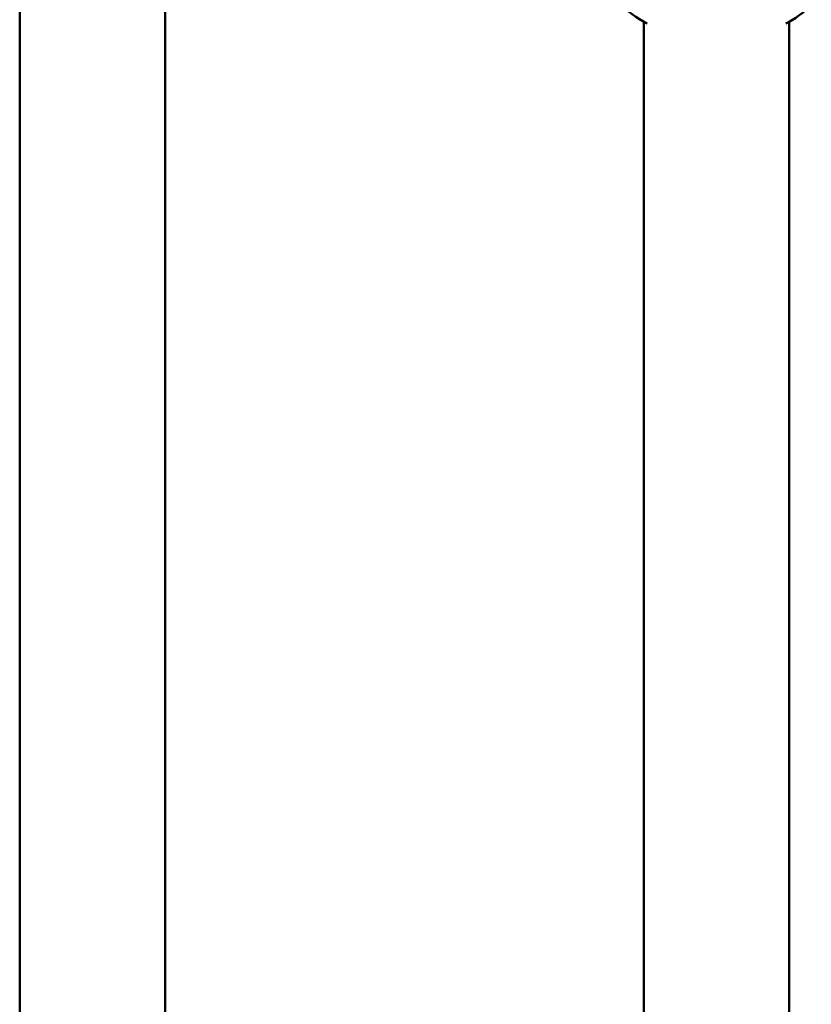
# Model space of a CAD drawing. Header units: millimetres. Extents: x 814 to 3201, y 212 to 4576.
# Tile 3 of 69: x 1655 to 1764, y 1312 to 1448. Entities that reach past the tile are written whole.
import ezdxf

# ---------------------------------------------------------------- set-up
doc = ezdxf.new("R2010")
doc.units = ezdxf.units.MM
doc.header["$LTSCALE"] = 18
doc.layers.add('Widoczne (ISO)', color=7, linetype='Continuous', lineweight=50)

msp = doc.modelspace()

# ---------------------------------------------------------------- linework, layer by layer
at = {"layer": 'Widoczne (ISO)'}
for p, q in [((1655.21, 1488.25), (1655.21, 301.76)), ((1675.21, 1488.25), (1675.21, 301.76)), ((1741.01, 1447.57), (1741.01, 261.08)), ((1761.01, 1447.57), (1761.01, 261.08))]:
    msp.add_line(p, q, dxfattribs=at)
for start, end in [(213.6164, 241.5683), (298.4317, 310.6807)]:
    msp.add_arc((1751.01, 1464.89), 20, start, end, dxfattribs=at)

doc.saveas('drawing.dxf')
